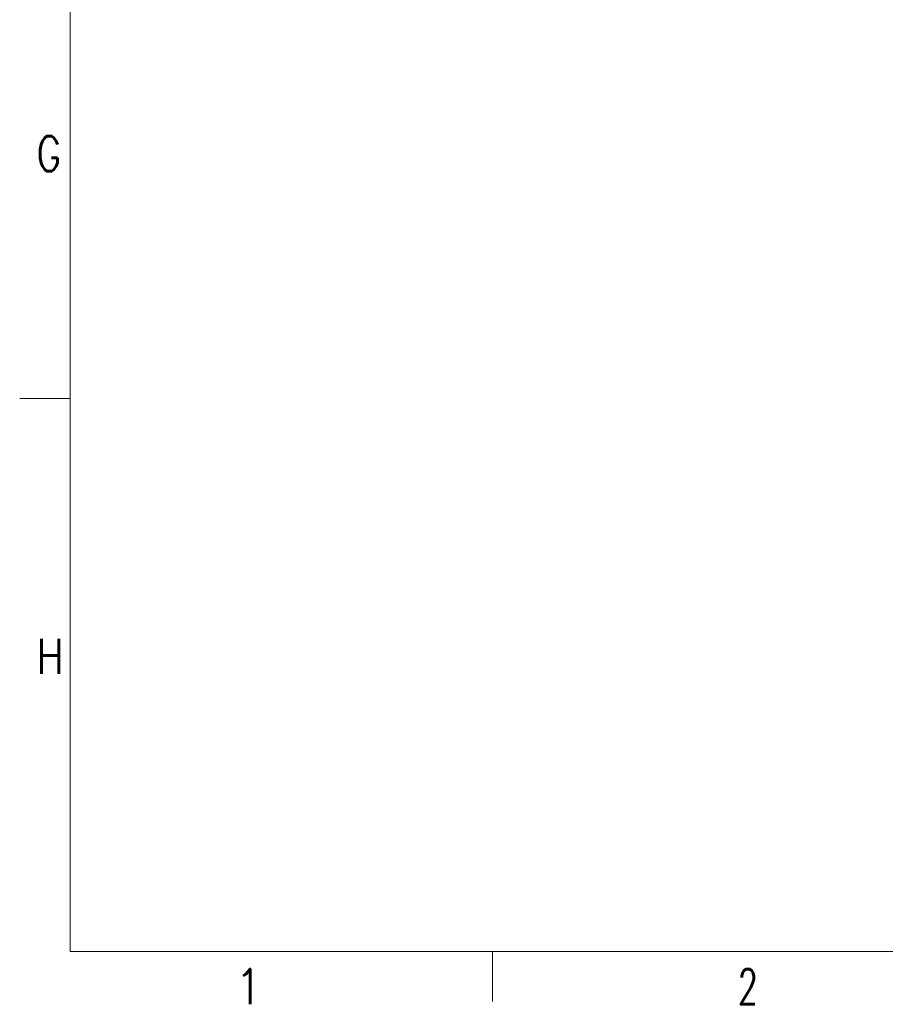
# Model space of a CAD drawing. Header units: inches. Extents: x 0 to 17820, y -10 to 12600.
# Tile 1 of 256: x 0 to 2581, y -8 to 2930. Entities that reach past the tile are written whole.
import ezdxf

# ---------------------------------------------------------------- set-up
doc = ezdxf.new("R2010")
doc.units = ezdxf.units.IN
doc.layers.add('210', color=7, linetype='Continuous', true_color=0xffffff)
doc.styles.add('latin_extended', font='simplex.shx')

msp = doc.modelspace()

# ---------------------------------------------------------------- linework, layer by layer
at = {"layer": '210', "color": 7, "linetype": 'Continuous', "lineweight": 18}
for p, q in [((150, 150), (150, 12450)), ((150, 1800), (0, 1800)), ((150, 150), (17670, 150)), ((1410, 0), (1410, 150))]:
    msp.add_line(p, q, dxfattribs=at)

# ---------------------------------------------------------------- texts
at = {"layer": '210', "color": 211, "linetype": 'Continuous', "lineweight": 18, "char_height": 105, "attachment_point": 7, "line_spacing_factor": 0.963855, "style": 'latin_extended'}
for s, insert in [('\\W0.7656;G', (50.332, 2477.733)), ('\\W0.8203;H', (50.332, 977.733)), ('\\W0.9188;1', (641.496, -8.023)), ('\\W0.6563;2', (2141.496, -8.023))]:
    msp.add_mtext(s, dxfattribs=dict(at, insert=insert))

doc.saveas('drawing.dxf')
